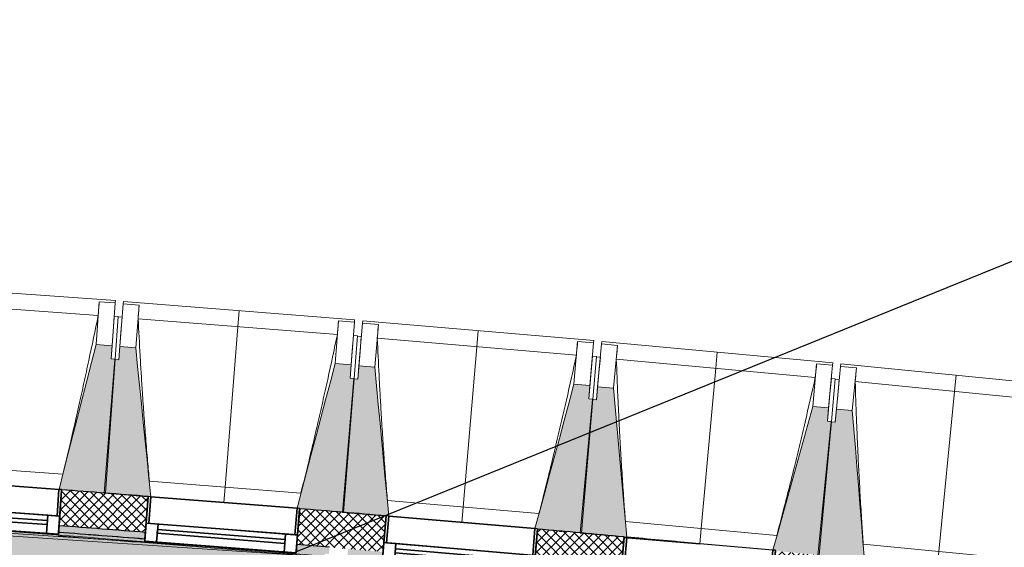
# Model space of a CAD drawing. Header units: centimetres. Extents: x -2631 to 3067, y -3659 to 381.
# Tile 93 of 149: x -1108 to -739, y -1471 to -1273. Entities that reach past the tile are written whole.
import ezdxf

# ---------------------------------------------------------------- set-up
doc = ezdxf.new("R2010")
doc.units = ezdxf.units.CM
for name, color, linetype, lineweight in [('0-1', 7, 'Continuous', 5), ('HACHURE_C-3', 7, 'Continuous', 18), ('MENUISERIES', 7, 'Continuous', 18), ('MENUISERIES-1', 7, 'Continuous', 25), ('MUR', 7, 'Continuous', 25), ('MUR_C', 7, 'Continuous', 25), ('OSSATURE', 7, 'Continuous', 18), ('OSSATURE_C', 7, 'Continuous', 18), ('SERRU', 7, 'Continuous', 18), ('SOL', 7, 'Continuous', 25), ('Z', 7, 'Continuous', 18)]:
    doc.layers.add(name, color=color, linetype=linetype, lineweight=lineweight)
doc.layers.add('A-ANNO-NPLT', color=7, linetype='Continuous', lineweight=25, plot=False)
for name, color, linetype, lineweight, true_color in [('A-GLAZ-GLAS', 7, 'Continuous', 25, 0x5c63b1), ('HACHURE_C-1', 7, 'Continuous', 25, 0xdadada), ('MENUISERIES-2', 7, 'Continuous', 25, 0x5c63b1), ('OSSATURE-1', 7, 'Continuous', 5, 0x787878), ('OSSATURE-2', 5, 'Continuous', 25, 0x0000ff), ('SERRU-traverse-1', 7, 'Continuous', 18, 0xff8000), ('SOL-1', 3, 'Continuous', 5, 0x00ff00), ('TITRARCHI-1', 1, 'Continuous', 30, 0xff0000)]:
    doc.layers.add(name, color=color, linetype=linetype, lineweight=lineweight, true_color=true_color)

# ---------------------------------------------------------------- blocks, each defined once
blk = doc.blocks.new('XXX_VIDE FENETRE - 550-V9-2021_015_1114_DCE_1_50_Sols')
at = {"layer": 'A-ANNO-NPLT'}
for p, q in [((-28.5, 0), (-28.5, -10)), ((-27.5, 0), (-28.5, 0)), ((-27.5, -10), (-27.5, 0)), ((28.5, 0), (27.5, 0)), ((27.5, 0), (27.5, -10)), ((28.5, -10), (28.5, 0)), ((-28.5, -10), (-27.5, -10)), ((-24, -10), (-28.5, -10)), ((-28.5, -10), (-28.5, -16.75)), ((-24, -16.75), (-24, -10)), ((24, -10), (24, -16.75)), ((28.5, -10), (24, -10)), ((27.5, -10), (28.5, -10)), ((28.5, -16.75), (28.5, -10)), ((-28.5, -16.75), (-24, -16.75)), ((24, -16.75), (28.5, -16.75))]:
    blk.add_line(p, q, dxfattribs=at)
at = {"layer": 'A-GLAZ-GLAS'}
for p, q in [((24, -12), (-24, -12)), ((-24, -12), (-24, -13.5)), ((-24, -13.5), (24, -13.5)), ((24, -13.5), (24, -12))]:
    blk.add_line(p, q, dxfattribs=at)
at = {"layer": 'MENUISERIES-1'}
for p, q in [((-27.51, 0), (27.51, 0)), ((-27.5, 0), (-27.5, -10)), ((27.5, 0), (-27.5, 0)), ((27.5, -10), (27.5, 0)), ((-28.5, -10), (-28.5, -0.07)), ((28.5, -0.07), (28.5, -10)), ((28.5, -10), (-28.5, -10)), ((-28.5, -16.75), (-28.5, -10)), ((-28.5, -10), (28.5, -10)), ((-27.5, -10), (27.5, -10)), ((-24, -10), (-24, -16.75)), ((24, -10), (-24, -10)), ((24, -16.75), (24, -10)), ((28.5, -10), (28.5, -16.75)), ((28.5, -16.75), (-28.5, -16.75)), ((-24, -16.75), (24, -16.75))]:
    blk.add_line(p, q, dxfattribs=at)
at = {"layer": 'MENUISERIES-2'}
for p, q in [((-24, -13.5), (-24, -12)), ((-24, -12), (24, -12)), ((24, -13.5), (-24, -13.5)), ((24, -12), (24, -13.5))]:
    blk.add_line(p, q, dxfattribs=at)
blk = doc.blocks.new('XXX_VIDE FENETRE - 550-V11-2021_015_1114_DCE_1_50_Sols')
at = {"layer": 'A-ANNO-NPLT'}
for p, q in [((-28.5, 0), (-28.5, -10)), ((-27.5, 0), (-28.5, 0)), ((-27.5, -10), (-27.5, 0)), ((28.5, 0), (27.5, 0)), ((27.5, 0), (27.5, -10)), ((28.5, -10), (28.5, 0)), ((-28.5, -10), (-27.5, -10)), ((-24, -10), (-28.5, -10)), ((-28.5, -10), (-28.5, -16.75)), ((-24, -16.75), (-24, -10)), ((24, -10), (24, -16.75)), ((28.5, -10), (24, -10)), ((27.5, -10), (28.5, -10)), ((28.5, -16.75), (28.5, -10)), ((-28.5, -16.75), (-24, -16.75)), ((24, -16.75), (28.5, -16.75))]:
    blk.add_line(p, q, dxfattribs=at)
at = {"layer": 'A-GLAZ-GLAS'}
for p, q in [((24, -12), (-24, -12)), ((-24, -12), (-24, -13.5)), ((-24, -13.5), (24, -13.5)), ((24, -13.5), (24, -12))]:
    blk.add_line(p, q, dxfattribs=at)
at = {"layer": 'MENUISERIES-1'}
for p, q in [((-27.51, 0), (27.51, 0)), ((-27.5, 0), (-27.5, -10)), ((27.5, 0), (-27.5, 0)), ((27.5, -10), (27.5, 0)), ((-28.5, -10), (-28.5, -0.07)), ((28.5, -0.07), (28.5, -10)), ((28.5, -10), (-28.5, -10)), ((-28.5, -16.75), (-28.5, -10)), ((-28.5, -10), (28.5, -10)), ((-27.5, -10), (27.5, -10)), ((-24, -10), (-24, -16.75)), ((24, -10), (-24, -10)), ((24, -16.75), (24, -10)), ((28.5, -10), (28.5, -16.75)), ((28.5, -16.75), (-28.5, -16.75)), ((-24, -16.75), (24, -16.75))]:
    blk.add_line(p, q, dxfattribs=at)
at = {"layer": 'MENUISERIES-2'}
for p, q in [((-24, -13.5), (-24, -12)), ((-24, -12), (24, -12)), ((24, -13.5), (-24, -13.5)), ((24, -12.06), (24, -13.5))]:
    blk.add_line(p, q, dxfattribs=at)
blk = doc.blocks.new('XXX_VIDE FENETRE - 550-V10-2021_015_1114_DCE_1_50_Sols')
at = {"layer": 'A-ANNO-NPLT'}
for p, q in [((-28.5, 0), (-28.5, -10)), ((-27.5, 0), (-28.5, 0)), ((-27.5, -10), (-27.5, 0)), ((28.5, 0), (27.5, 0)), ((27.5, 0), (27.5, -10)), ((28.5, -10), (28.5, 0)), ((-28.5, -10), (-27.5, -10)), ((-24, -10), (-28.5, -10)), ((-28.5, -10), (-28.5, -16.75)), ((-24, -16.75), (-24, -10)), ((24, -10), (24, -16.75)), ((28.5, -10), (24, -10)), ((27.5, -10), (28.5, -10)), ((28.5, -16.75), (28.5, -10)), ((-28.5, -16.75), (-24, -16.75)), ((24, -16.75), (28.5, -16.75))]:
    blk.add_line(p, q, dxfattribs=at)
at = {"layer": 'A-GLAZ-GLAS'}
for p, q in [((24, -12), (-24, -12)), ((-24, -12), (-24, -13.5)), ((-24, -13.5), (24, -13.5)), ((24, -13.5), (24, -12))]:
    blk.add_line(p, q, dxfattribs=at)
at = {"layer": 'MENUISERIES-1'}
for p, q in [((-28.5, 0), (0, 0)), ((-28.5, -10), (-28.5, 0)), ((-27.5, 0), (-27.5, -10)), ((27.5, 0), (-27.5, 0)), ((27.5, -10), (27.5, 0)), ((28.5, -0.25), (28.5, -10)), ((28.5, -10), (-28.5, -10)), ((-28.5, -16.75), (-28.5, -10)), ((-28.5, -10), (28.5, -10)), ((-27.5, -10), (27.5, -10)), ((-24, -10), (-24, -16.75)), ((24, -10), (-24, -10)), ((24, -16.75), (24, -10)), ((28.5, -10), (28.5, -16.75)), ((28.5, -16.75), (-28.5, -16.75)), ((-24, -16.75), (24, -16.75))]:
    blk.add_line(p, q, dxfattribs=at)
at = {"layer": 'MENUISERIES-2'}
for p, q in [((-24, -13.5), (-24, -12)), ((-24, -12), (24, -12)), ((24, -13.5), (-24, -13.5)), ((24, -12), (24, -13.5))]:
    blk.add_line(p, q, dxfattribs=at)
blk = doc.blocks.new('Garde-corps - Garde-corps-505703-2021_015_1114_DCE_1_50_Sols')
at = {"layer": 'SERRU-traverse-1'}
h = blk.add_hatch(color=256, dxfattribs=at)
h.paths.add_polyline_path([(-993.53, -1473.49), (-993.2, -1473.22), (-1004.18, -1472.32), (-1004.18, -1472.65), (-993.65, -1473.48)])
h.paths.add_polyline_path([(-1061.03, -1468.14), (-1061.06, -1467.76), (-1093.37, -1465.26), (-1093.37, -1465.6), (-1077.18, -1466.86), (-1061.06, -1468.14)])
h.paths.add_polyline_path([(-1150.24, -1461.46), (-1150.27, -1461.06), (-1182.49, -1458.81), (-1182.49, -1459.16), (-1150.27, -1461.45)])
h.paths.add_polyline_path([(-1239.39, -1455.33), (-1239.42, -1454.95), (-1271.87, -1452.88), (-1271.86, -1453.28), (-1239.42, -1455.33)])
h.paths.add_polyline_path([(-1328.78, -1449.74), (-1328.8, -1449.42), (-1345.25, -1448.47), (-1361.17, -1447.63), (-1361.17, -1447.95), (-1328.8, -1449.74)])
h.paths.add_polyline_path([(-1418.1, -1444.81), (-1418.13, -1444.48), (-1430.07, -1443.91), (-1429.84, -1444.16), (-1418.13, -1444.81)])
for points in [[(-994.31, -1474.14), (-993.53, -1473.49), (-1004.21, -1472.64), (-1004.23, -1472.96), (-1061.06, -1468.47), (-1061.06, -1468.14), (-1093.39, -1465.6), (-1093.41, -1465.89), (-1150.27, -1461.8), (-1150.27, -1461.45), (-1182.51, -1459.16), (-1182.52, -1459.24), (-1239.42, -1455.88), (-1239.42, -1455.33), (-1271.89, -1453.27), (-1271.9, -1453.52), (-1328.8, -1450.16), (-1328.8, -1449.74), (-1361.19, -1447.95), (-1361.2, -1448.2), (-1418.13, -1445.21), (-1418.13, -1444.81), (-1429.84, -1444.16), (-1429.19, -1444.91), (-1313.59, -1451.35), (-1204.84, -1458.28), (-1096.15, -1466.08), (-994.42, -1474.13)], [(-994.5, -1474.3), (-994.31, -1474.14), (-1109.73, -1465.05), (-1218.43, -1457.37), (-1327.41, -1450.53), (-1429.19, -1444.91), (-1429, -1445.09), (-1328.76, -1450.62), (-1313.59, -1451.52), (-1204.84, -1458.45), (-1123.32, -1464.24), (-1096.15, -1466.25), (-1004.81, -1473.48), (-994.52, -1474.3)], [(-994.68, -1474.45), (-994.5, -1474.3), (-1106.08, -1465.49), (-1183.75, -1459.93), (-1218.43, -1457.54), (-1328.76, -1450.62), (-1395.19, -1446.94), (-1429, -1445.13), (-1428.87, -1445.26), (-1320.32, -1451.32), (-1257.76, -1455.22), (-1215.08, -1457.97), (-1181.31, -1460.3), (-1102.52, -1465.95), (-1082.57, -1467.49), (-994.68, -1474.45)]]:
    blk.add_hatch(color=256, dxfattribs=at).paths.add_polyline_path(points)
for p, q in [((-1428.88, -1445.26), (-994.68, -1474.45)), ((-1400.36, -1446.14), (-1020.43, -1471.68)), ((-1093.37, -1465.25), (-1090.91, -1465.43)), ((-1090.91, -1465.43), (-1093.37, -1465.25))]:
    blk.add_line(p, q, dxfattribs=at)
for radius, start, end in [(13727.3, 85.24477, 87.064083), (13728.31, 85.524362, 85.642176), (13728.31, 85.524362, 85.642176), (13726.96, 85.246202, 85.659974)]:
    blk.add_arc((-2132.29, -15154.19), radius, start, end, dxfattribs=at)
blk = doc.blocks.new('B02_ARC_rvt-1-2021_015_1114_DCE_1_50_Sols')
at = {"layer": 'HACHURE_C-1'}
h = blk.add_hatch(color=256, dxfattribs=at)
h.paths.add_polyline_path([(-261.58, -1553.93), (-261.24, -1551.46), (-292.42, -1547.2), (-292.75, -1549.68), (-264.3, -1553.56)])
h.paths.add_polyline_path([(-349.25, -1542.16), (-348.92, -1539.68), (-381.13, -1535.5), (-381.44, -1537.98), (-349.34, -1542.15)])
h.paths.add_polyline_path([(-437.99, -1530.83), (-437.68, -1528.35), (-450.05, -1526.82), (-450.34, -1529.3), (-438.08, -1530.82)])
h.paths.add_polyline_path([(-457.29, -1528.44), (-457, -1525.96), (-469.83, -1524.39), (-470.11, -1526.87), (-457.91, -1528.37)])
h.paths.add_polyline_path([(-526.7, -1520.09), (-526.43, -1517.61), (-558.78, -1513.84), (-559.05, -1516.32), (-526.81, -1520.08)])
h.paths.add_polyline_path([(-615.69, -1509.91), (-615.41, -1507.42), (-647.7, -1503.87), (-647.96, -1506.36), (-615.77, -1509.9)])
h.paths.add_polyline_path([(-704.64, -1500.31), (-704.38, -1497.83), (-736.69, -1494.49), (-736.93, -1496.97), (-704.72, -1500.3)])
h.paths.add_polyline_path([(-793.65, -1491.3), (-793.4, -1488.81), (-825.64, -1485.69), (-825.85, -1488.18), (-793.72, -1491.29)])
h.paths.add_polyline_path([(-882.61, -1482.87), (-882.4, -1480.38), (-914.83, -1477.46), (-915.04, -1479.95), (-882.69, -1482.87)])
h.paths.add_polyline_path([(-971.83, -1475.01), (-971.62, -1472.52), (-984.73, -1471.42), (-984.98, -1473.9), (-971.89, -1475.01)])
h.paths.add_polyline_path([(-991.95, -1473.32), (-991.71, -1470.83), (-1003.99, -1469.81), (-1004.18, -1472.31), (-992.58, -1473.27)])
h.paths.add_polyline_path([(-1061, -1467.74), (-1060.8, -1465.25), (-1093.19, -1462.75), (-1093.33, -1465.25), (-1061.06, -1467.74)])
h.paths.add_polyline_path([(-1150.21, -1461.05), (-1150.03, -1458.56), (-1182.34, -1456.28), (-1182.49, -1458.77), (-1150.27, -1461.05)])
h.paths.add_polyline_path([(-1239.36, -1454.95), (-1239.22, -1452.45), (-1271.72, -1450.37), (-1271.86, -1452.87), (-1239.42, -1454.94)])
h.paths.add_polyline_path([(-1328.76, -1449.41), (-1328.61, -1446.92), (-1361.04, -1445.05), (-1361.17, -1447.55), (-1328.8, -1449.41)])
h.paths.add_polyline_path([(-1418.09, -1444.47), (-1417.96, -1441.97), (-1431.16, -1441.29), (-1431.37, -1443.78), (-1418.13, -1444.47)])
h.paths.add_polyline_path([(-1438.36, -1443.43), (-1438.16, -1440.93), (-1450.39, -1440.32), (-1450.51, -1442.82), (-1438.99, -1443.39)])
h.paths.add_polyline_path([(-1507.44, -1440.1), (-1507.33, -1437.61), (-1539.78, -1436.17), (-1539.88, -1438.67), (-1507.48, -1440.1)])
h.paths.add_polyline_path([(-1596.83, -1436.32), (-1596.73, -1433.83), (-1629.19, -1432.6), (-1629.27, -1435.1), (-1596.86, -1436.32)])
h.paths.add_polyline_path([(-1686.23, -1433.13), (-1686.15, -1430.63), (-1718.62, -1429.61), (-1718.68, -1432.11), (-1686.26, -1433.12)])
h.paths.add_polyline_path([(-1775.66, -1430.51), (-1775.59, -1428.01), (-1808.06, -1427.21), (-1808.11, -1429.71), (-1775.68, -1430.51)])
h.paths.add_polyline_path([(-1865.1, -1428.48), (-1865.05, -1425.98), (-1897.53, -1425.38), (-1897.56, -1427.88), (-1865.11, -1428.48)])
h.paths.add_polyline_path([(-2320.77, -1427.17), (-2312.4, -1427.06), (-2312.47, -1424.56), (-2320.8, -1424.67), (-2320.77, -1427.15)])
h.paths.add_polyline_path([(-1954.55, -1427.03), (-1954.56, -1424.53), (-1987, -1424.15), (-1986.97, -1426.65), (-1954.56, -1427.03)])
h.paths.add_polyline_path([(-2255.4, -1426.43), (-2222.94, -1426.18), (-2222.98, -1423.68), (-2255.43, -1423.93)])
h.paths.add_polyline_path([(-2044.01, -1426.16), (-2044.02, -1423.66), (-2076.47, -1423.49), (-2076.47, -1425.99), (-2044.02, -1426.16)])
h.paths.add_polyline_path([(-2165.94, -1425.92), (-2133.48, -1425.88), (-2133.48, -1423.38), (-2165.95, -1423.42)])
at = {"layer": 'HACHURE_C-3'}
h = blk.add_hatch(dxfattribs=at)
h.set_pattern_fill('FP_1', color=256, style=0, pattern_type=2)
h.set_pattern_definition([(45, (0, 0), (-1.767767, 1.767767), []), (135, (0, 0), (-1.767767, -1.767767), [])])
h.paths.add_polyline_path([(-261.24, -1551.46), (-259.46, -1538.12), (-290.66, -1533.82), (-292.42, -1547.2), (-264.3, -1551.04)])
h.paths.add_polyline_path([(-348.92, -1539.68), (-347.16, -1526.3), (-379.46, -1522.11), (-381.13, -1535.5), (-349.34, -1539.63)])
h.paths.add_polyline_path([(-437.68, -1528.35), (-436.01, -1514.95), (-468.33, -1510.97), (-469.83, -1524.39), (-438.08, -1528.3)])
h.paths.add_polyline_path([(-526.43, -1517.61), (-524.93, -1504.19), (-557.28, -1500.42), (-558.78, -1513.84), (-526.81, -1517.56)])
h.paths.add_polyline_path([(-615.41, -1507.42), (-613.92, -1494), (-646.29, -1490.44), (-647.7, -1503.87), (-615.77, -1507.38)])
h.paths.add_polyline_path([(-704.38, -1497.83), (-703.01, -1484.39), (-735.36, -1481.05), (-736.69, -1494.49), (-704.72, -1497.79)])
h.paths.add_polyline_path([(-793.4, -1488.81), (-792.11, -1475.37), (-824.5, -1472.24), (-825.64, -1485.69), (-793.72, -1488.78)])
h.paths.add_polyline_path([(-882.4, -1480.38), (-881.25, -1466.93), (-913.69, -1464.01), (-914.83, -1477.46), (-882.69, -1480.36)])
h.paths.add_polyline_path([(-971.62, -1472.52), (-970.49, -1459.07), (-1002.93, -1456.36), (-1003.99, -1469.81), (-971.89, -1472.5)])
h.paths.add_polyline_path([(-1060.8, -1465.25), (-1059.77, -1451.79), (-1092.22, -1449.29), (-1093.19, -1462.75), (-1061.06, -1465.23)])
h.paths.add_polyline_path([(-1150.03, -1458.56), (-1149.09, -1445.09), (-1181.55, -1442.8), (-1182.34, -1456.28), (-1150.27, -1458.54)])
h.paths.add_polyline_path([(-1239.22, -1452.45), (-1238.42, -1438.97), (-1270.92, -1436.89), (-1271.72, -1450.37), (-1239.42, -1452.44)])
h.paths.add_polyline_path([(-1328.61, -1446.92), (-1327.82, -1433.44), (-1360.33, -1431.57), (-1361.04, -1445.05), (-1328.8, -1446.91)])
h.paths.add_polyline_path([(-1417.96, -1441.97), (-1417.25, -1428.49), (-1449.77, -1426.83), (-1450.39, -1440.32), (-1418.13, -1441.96)])
h.paths.add_polyline_path([(-1507.33, -1437.61), (-1506.71, -1424.12), (-1539.25, -1422.68), (-1539.78, -1436.17), (-1507.48, -1437.6)])
h.paths.add_polyline_path([(-1596.73, -1433.83), (-1596.2, -1420.34), (-1628.74, -1419.1), (-1629.19, -1432.6), (-1596.86, -1433.82)])
h.paths.add_polyline_path([(-1686.15, -1430.63), (-1685.71, -1417.13), (-1718.26, -1416.11), (-1718.62, -1429.61), (-1686.26, -1430.62)])
h.paths.add_polyline_path([(-1775.59, -1428.01), (-1775.24, -1414.52), (-1807.8, -1413.71), (-1808.06, -1427.21), (-1775.68, -1428.01)])
h.paths.add_polyline_path([(-1865.05, -1425.98), (-1864.78, -1412.48), (-1897.34, -1411.89), (-1897.48, -1425.39), (-1865.11, -1425.98)])
h.paths.add_polyline_path([(-2334.3, -1424.86), (-2312.43, -1424.56), (-2312.6, -1411.06), (-2334.51, -1411.36), (-2334.3, -1424.77)])
h.paths.add_polyline_path([(-1954.52, -1424.53), (-1954.34, -1411.03), (-1986.9, -1410.65), (-1986.97, -1424.15), (-1954.56, -1424.53)])
h.paths.add_polyline_path([(-2255.43, -1423.93), (-2222.95, -1423.68), (-2223.04, -1410.18), (-2255.6, -1410.43), (-2255.43, -1423.79)])
h.paths.add_polyline_path([(-2043.99, -1423.66), (-2043.9, -1410.16), (-2076.47, -1409.99), (-2076.47, -1423.49), (-2044.02, -1423.66)])
h.paths.add_polyline_path([(-2165.95, -1423.42), (-2133.47, -1423.38), (-2133.47, -1409.88), (-2166.04, -1409.92), (-2165.95, -1423.39)])
at = {"layer": 'SOL-1'}
h = blk.add_hatch(color=256, dxfattribs=at)
h.paths.add_polyline_path([(-1052.63, -1958.07), (-1052.26, -1953.94), (-1048, -1954.29), (-1048.07, -1955.14), (-1041.06, -1955.72), (-1040.97, -1954.87), (-1042.31, -1954.69), (-1038.27, -1913.9), (-1042.79, -1913.43), (-1043.19, -1913.14), (-1043.3, -1912.9), (-1043.32, -1912.64), (-1043.25, -1912.39), (-1043.1, -1912.18), (-1042.57, -1911.97), (-1038.11, -1912.34), (-1036.54, -1896.48), (-1041.06, -1896.02), (-1041.46, -1895.73), (-1041.57, -1895.49), (-1041.59, -1895.23), (-1041.52, -1894.98), (-1041.37, -1894.77), (-1040.84, -1894.55), (-1036.39, -1894.93), (-1034.81, -1879.07), (-1039.33, -1878.61), (-1039.74, -1878.31), (-1039.84, -1878.07), (-1039.86, -1877.81), (-1039.79, -1877.56), (-1039.64, -1877.35), (-1039.11, -1877.14), (-1034.66, -1877.52), (-994.68, -1474.45), (-1071.8, -1468.34), (-1105.84, -1465.7), (-1132.8, -1463.75), (-1205.51, -1458.62), (-1241.21, -1456.27), (-1319.85, -1451.35), (-1333.99, -1450.51), (-1428.88, -1445.28), (-1468.17, -1918.94), (-1149.62, -1945.41), (-1149.62, -1945.86), (-1145.37, -1946.21), (-1145.71, -1950.35), (-1145.46, -1950.35), (-1145.13, -1946.38), (-1141.75, -1946.66), (-1141.67, -1945.77), (-1136.48, -1946.2), (-1136.55, -1947.09), (-1052.45, -1954.07), (-1052.78, -1958.06), (-1052.66, -1958.07)])
h.paths.add_polyline_path([(-1052.58, -1953.83), (-1053.08, -1953.63), (-1053.17, -1953.48), (-1053.37, -1952.82), (-1053.09, -1952.32), (-1053.07, -1952.28), (-1052.83, -1952.13), (-1052.28, -1952.14), (-1051.93, -1952.28), (-1051.79, -1952.53), (-1051.62, -1953.07), (-1052.12, -1953.79), (-1052.46, -1953.81), (-1052.58, -1953.83)])
h.paths.add_polyline_path([(-1051.93, -1952.35), (-1052, -1952.31), (-1051.93, -1952.35)])
h.paths.add_polyline_path([(-1137.84, -1946.03), (-1140.18, -1945.78), (-1139.69, -1939.86), (-1126.63, -1940.99), (-1126.71, -1941.4), (-1126.67, -1941.4), (-1126.81, -1943.16), (-1137.53, -1942.27), (-1137.84, -1946.03)])
h.paths.add_polyline_path([(-1137.39, -1940.51), (-1137.42, -1940.51), (-1137.4, -1940.51)])
h.paths.add_polyline_path([(-995.99, -1475.54), (-995.99, -1475.54), (-995.76, -1475.35)])
h.paths.add_polyline_path([(-995, -1474.72), (-995, -1474.72), (-994.68, -1474.45)])
at = {"layer": 'MUR'}
for p, q in [((-1093.37, -1465.25), (-1092.22, -1449.29)), ((-1059.75, -1451.86), (-1061, -1467.74)), ((-1004.18, -1472.31), (-1002.93, -1456.36)), ((-970.48, -1459.14), (-971.83, -1475.01)), ((-915.04, -1479.95), (-913.69, -1464.01)), ((-881.26, -1467), (-882.61, -1482.87))]:
    blk.add_line(p, q, dxfattribs=at)
blk.add_arc((-2132.29, -15154.19), 13744.31, 84.671198, 84.773454, dxfattribs=at)
at = {"layer": 'MUR_C'}
for p, q in [((-1092.22, -1449.29), (-1093.37, -1465.25)), ((-1061, -1467.74), (-1059.74, -1451.79)), ((-1002.93, -1456.36), (-1004.18, -1472.31)), ((-971.83, -1475.01), (-970.47, -1459.07)), ((-913.69, -1464.01), (-915.04, -1479.95)), ((-991.71, -1470.83), (-1003.99, -1469.81)), ((-882.61, -1482.87), (-881.25, -1466.93))]:
    blk.add_line(p, q, dxfattribs=at)
for radius, start, end in [(13744.31, 85.524338, 85.660104), (13744.31, 85.150956, 85.286722), (13728.31, 85.524362, 85.659852), (13730.81, 85.524359, 85.659891), (13744.31, 84.777576, 84.91334)]:
    blk.add_arc((-2132.29, -15154.19), radius, start, end, dxfattribs=at)
at = {"layer": 'SOL'}
for p, q in [((-905.49, -1464.74), (-904.49, -1464.83)), ((-904.49, -1464.83), (-905.49, -1464.74))]:
    blk.add_line(p, q, dxfattribs=at)
at = {"layer": 'MENUISERIES'}
for name, p, rotation in [('XXX_VIDE FENETRE - 550-V9-2021_015_1114_DCE_1_50_Sols', (-1120.63, -1447.14), 355.8761407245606), ('XXX_VIDE FENETRE - 550-V9-2021_015_1114_DCE_1_50_Sols', (-1031.33, -1454.02), 355.5030743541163), ('XXX_VIDE FENETRE - 550-V11-2021_015_1114_DCE_1_50_Sols', (-942.08, -1461.49), 355.1300079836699), ('XXX_VIDE FENETRE - 550-V10-2021_015_1114_DCE_1_50_Sols', (-852.87, -1469.53), 355.1300079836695)]:
    blk.add_blockref(name, p, dxfattribs=dict(at, rotation=rotation))
at = {"layer": 'SERRU'}
blk.add_blockref('Garde-corps - Garde-corps-505703-2021_015_1114_DCE_1_50_Sols', (0, 0), dxfattribs=at)
blk = doc.blocks.new('20_MUR PREFA_01 - Type 1-3119337-2021_015_1114_DCE_1_50_Sols')
at = {"layer": 'Z'}
for p, q in [((0, 72.21), (0, 66.14)), ((0, 66.14), (0, 5.85)), ((0, 0.07), (0, 5.85))]:
    blk.add_line(p, q, dxfattribs=at)
blk = doc.blocks.new('B02_DC_STR_rvt-1-2021_015_1114_DCE_1_50_Sols')
at = {"layer": 'OSSATURE-1'}
for points in [[(-1075.76, -1450.44), (-1072.14, -1400.35), (-1073.64, -1400.24), (-1073.28, -1395.26), (-1079.27, -1394.82), (-1093.19, -1449.12), (-1092.21, -1449.19), (-1092.21, -1449.26), (-1086.24, -1449.69)], [(-1058.76, -1451.87), (-1064.39, -1396.1), (-1070.37, -1395.63), (-1070.77, -1400.61), (-1072.26, -1400.49), (-1076.2, -1450.56), (-1059.75, -1451.86), (-1059.74, -1451.79), (-1059.46, -1451.81)], [(-986.48, -1457.62), (-982.54, -1407.55), (-984.03, -1407.43), (-983.64, -1402.45), (-989.62, -1401.98), (-1003.9, -1456.18), (-1002.92, -1456.26), (-1002.92, -1456.33), (-991.89, -1457.19)], [(-969.49, -1459.15), (-974.76, -1403.35), (-980.74, -1402.84), (-981.16, -1407.82), (-982.65, -1407.69), (-986.92, -1457.74), (-970.48, -1459.14), (-970.47, -1459.07)], [(-897.24, -1465.38), (-892.98, -1415.34), (-894.47, -1415.21), (-894.05, -1410.23), (-900.03, -1409.72), (-914.66, -1463.82), (-913.68, -1463.91), (-913.68, -1463.98), (-907.35, -1464.51)], [(-880.26, -1467.09), (-885.17, -1411.18), (-891.15, -1410.64), (-891.6, -1415.62), (-893.1, -1415.48), (-897.69, -1465.49), (-880.87, -1467.03)], [(-808.06, -1473.71), (-803.47, -1423.7), (-804.97, -1423.57), (-804.51, -1418.59), (-810.49, -1418.04), (-825.42, -1471.87), (-824.47, -1471.95), (-824.47, -1472.21), (-810.22, -1473.52)], [(-791.1, -1475.47), (-795.64, -1419.6), (-801.61, -1419.02), (-802.1, -1423.99), (-803.59, -1423.84), (-808.51, -1473.83), (-792.09, -1475.44), (-792.08, -1475.37), (-791.66, -1475.41)]]:
    blk.add_hatch(color=256, dxfattribs=at).paths.add_polyline_path(points)
at = {"layer": 'OSSATURE'}
for p, q in [((-1072.06, -1378.32), (-1158.83, -1372.06)), ((-1078.5, -1383.93), (-1153.26, -1378.54)), ((-1078.11, -1378.79), (-1079.27, -1394.82)), ((-1078.11, -1378.79), (-1072.12, -1379.22)), ((-1078.11, -1378.81), (-1078.11, -1378.79)), ((-1072.12, -1379.22), (-1073.28, -1395.26)), ((-1072.06, -1378.32), (-1072.13, -1379.24)), ((-1070.37, -1395.63), (-1069.11, -1379.6)), ((-1069.11, -1379.62), (-1069.04, -1378.7)), ((-1069.11, -1379.6), (-1063.13, -1380.07)), ((-982.31, -1385.52), (-1069.04, -1378.7)), ((-1064.39, -1396.1), (-1063.13, -1380.07)), ((-1063.13, -1380.07), (-1063.13, -1380.1)), ((-1072.48, -1384.21), (-1072.9, -1389.99)), ((-1070.99, -1384.31), (-1072.48, -1384.21)), ((-1070.99, -1384.31), (-1072.14, -1400.35)), ((-1069.5, -1384.58), (-1071, -1384.47)), ((-1069.96, -1390.37), (-1069.5, -1384.58)), ((-988.79, -1391.09), (-1063.51, -1385.21)), ((-988.36, -1385.95), (-989.62, -1401.98)), ((-988.37, -1385.98), (-988.36, -1385.95)), ((-988.36, -1385.95), (-982.38, -1386.42)), ((-982.38, -1386.42), (-983.64, -1402.45)), ((-982.31, -1385.52), (-982.38, -1386.45)), ((-980.74, -1402.84), (-979.37, -1386.82)), ((-979.37, -1386.85), (-979.29, -1385.92)), ((-979.37, -1386.82), (-973.39, -1387.33)), ((-892.61, -1393.3), (-979.29, -1385.92)), ((-974.76, -1403.35), (-973.39, -1387.33)), ((-973.39, -1387.33), (-973.39, -1387.36)), ((-1072.9, -1389.99), (-1073.64, -1400.24)), ((-1070.77, -1400.61), (-1069.96, -1390.37)), ((-982.77, -1391.41), (-983.23, -1397.19)), ((-981.28, -1391.52), (-982.77, -1391.41)), ((-981.28, -1391.52), (-982.54, -1407.55)), ((-979.8, -1391.8), (-981.29, -1391.67)), ((-980.29, -1397.58), (-979.8, -1391.8)), ((-899.12, -1398.83), (-973.81, -1392.47)), ((-898.66, -1393.7), (-900.03, -1409.72)), ((-898.67, -1393.72), (-898.66, -1393.7)), ((-898.66, -1393.7), (-892.68, -1394.21)), ((-892.68, -1394.21), (-894.05, -1410.23)), ((-892.61, -1393.3), (-892.69, -1394.23)), ((-891.15, -1410.64), (-889.68, -1394.63)), ((-889.68, -1394.65), (-889.6, -1393.72)), ((-889.68, -1394.63), (-883.7, -1395.17)), ((-802.96, -1401.67), (-889.6, -1393.72)), ((-885.17, -1411.18), (-883.7, -1395.17)), ((-883.7, -1395.17), (-883.7, -1395.2)), ((-983.23, -1397.19), (-984.03, -1407.43)), ((-981.16, -1407.82), (-980.29, -1397.58)), ((-893.11, -1399.19), (-893.6, -1404.97)), ((-891.61, -1399.32), (-893.11, -1399.19)), ((-891.61, -1399.32), (-892.98, -1415.34)), ((-890.13, -1399.6), (-891.63, -1399.47)), ((-890.67, -1405.38), (-890.13, -1399.6)), ((-809.51, -1407.16), (-884.15, -1400.31)), ((-809.02, -1402.03), (-810.49, -1418.04)), ((-809.02, -1402.03), (-803.04, -1402.58)), ((-809.02, -1402.05), (-809.02, -1402.03)), ((-803.04, -1402.58), (-804.51, -1418.59)), ((-802.96, -1401.67), (-803.04, -1402.6)), ((-801.61, -1419.02), (-800.04, -1403.01)), ((-800.04, -1403.04), (-799.95, -1402.11)), ((-800.04, -1403.01), (-794.07, -1403.6)), ((-713.37, -1410.63), (-799.95, -1402.11)), ((-893.6, -1404.97), (-894.47, -1415.21)), ((-891.6, -1415.62), (-890.67, -1405.38)), ((-795.64, -1419.6), (-794.07, -1403.6)), ((-794.07, -1403.6), (-794.07, -1403.63)), ((-803.5, -1407.55), (-804.03, -1413.33)), ((-802.01, -1407.69), (-803.5, -1407.55)), ((-802.01, -1407.69), (-803.47, -1423.7)), ((-800.53, -1407.99), (-802.02, -1407.84)), ((-801.09, -1413.77), (-800.53, -1407.99)), ((-719.95, -1416.07), (-794.55, -1408.74)), ((-804.03, -1413.33), (-804.97, -1423.57)), ((-802.1, -1423.99), (-801.09, -1413.77)), ((-1148.67, -1439.32), (-1091.77, -1443.42)), ((-1093.19, -1449.12), (-1148.08, -1445.16)), ((-1059.31, -1446.02), (-1002.44, -1450.5)), ((-1003.9, -1456.18), (-1058.76, -1451.87)), ((-970.01, -1453.31), (-913.16, -1458.15)), ((-914.66, -1463.82), (-969.49, -1459.15)), ((-880.75, -1461.17), (-823.94, -1466.38)), ((-852.87, -1469.53), (-880.27, -1467.02)), ((-791.54, -1469.62), (-734.76, -1475.2))]:
    blk.add_line(p, q, dxfattribs=at)
at = {"layer": 'OSSATURE', "flags": 128}
for points in [[(-1078.5, -1383.93), (-1078.43, -1382.91), (-1078.35, -1381.88), (-1078.27, -1380.86), (-1078.19, -1379.84), (-1078.11, -1378.81)], [(-1063.13, -1380.1), (-1063.21, -1381.12), (-1063.28, -1382.14), (-1063.36, -1383.17), (-1063.44, -1384.19), (-1063.51, -1385.21)], [(-988.79, -1391.09), (-988.71, -1390.07), (-988.62, -1389.04), (-988.54, -1388.02), (-988.45, -1387), (-988.37, -1385.98)], [(-973.39, -1387.36), (-973.47, -1388.38), (-973.56, -1389.4), (-973.64, -1390.42), (-973.72, -1391.45), (-973.81, -1392.47)], [(-899.12, -1398.83), (-899.03, -1397.81), (-898.94, -1396.79), (-898.85, -1395.77), (-898.76, -1394.74), (-898.67, -1393.72)], [(-883.7, -1395.2), (-883.79, -1396.22), (-883.88, -1397.24), (-883.97, -1398.27), (-884.06, -1399.29), (-884.15, -1400.31)], [(-809.51, -1407.16), (-809.41, -1406.14), (-809.32, -1405.12), (-809.22, -1404.1), (-809.12, -1403.07), (-809.02, -1402.05)], [(-794.07, -1403.63), (-794.16, -1404.65), (-794.26, -1405.67), (-794.35, -1406.69), (-794.45, -1407.71), (-794.55, -1408.74)]]:
    blk.add_lwpolyline(points, dxfattribs=at)
at = {"layer": 'OSSATURE'}
for points, knots in [([(-1091.78, -1443.43), (-1090.77, -1439.32), (-1089.25, -1432.98), (-1087.24, -1424.37), (-1085.58, -1417.09), (-1083.84, -1409.23), (-1081.41, -1397.99), (-1079.65, -1389.56), (-1078.5, -1383.93)], [0.0183438, 0.0183438, 0.0183438, 0.0183438, 0.2222222, 0.3333333, 0.4444444, 0.5833333, 0.7222222, 1, 1, 1, 1]), ([(-1063.51, -1385.21), (-1063.28, -1389.8), (-1062.91, -1396.69), (-1062.36, -1405.86), (-1061.88, -1413.32), (-1061.32, -1421.35), (-1060.67, -1429.95), (-1060, -1438.18), (-1059.53, -1443.54), (-1059.3, -1446.02)], [0, 0, 0, 0, 0.2222222, 0.3333333, 0.4444444, 0.5833333, 0.7222222, 0.8611111, 0.9816328, 0.9816328, 0.9816328, 0.9816328]), ([(-1002.45, -1450.5), (-1001.42, -1446.4), (-999.85, -1440.07), (-997.79, -1431.47), (-996.08, -1424.2), (-994.29, -1416.35), (-991.78, -1405.13), (-989.97, -1396.71), (-988.79, -1391.09)], [0.0183438, 0.0183438, 0.0183438, 0.0183438, 0.2222222, 0.3333333, 0.4444444, 0.5833333, 0.7222222, 1, 1, 1, 1]), ([(-973.81, -1392.47), (-973.61, -1397.06), (-973.28, -1403.95), (-972.79, -1413.12), (-972.36, -1420.59), (-971.85, -1428.62), (-971.26, -1437.23), (-970.64, -1445.46), (-970.2, -1450.82), (-969.99, -1453.31)], [0, 0, 0, 0, 0.2222222, 0.3333333, 0.4444444, 0.5833333, 0.7222222, 0.8611111, 0.9816328, 0.9816328, 0.9816328, 0.9816328]), ([(-913.17, -1458.15), (-912.11, -1454.06), (-910.5, -1447.74), (-908.39, -1439.16), (-906.64, -1431.9), (-904.79, -1424.06), (-902.21, -1412.86), (-900.34, -1404.45), (-899.12, -1398.83)], [0.0183438, 0.0183438, 0.0183438, 0.0183438, 0.2222222, 0.3333333, 0.4444444, 0.5833333, 0.7222222, 1, 1, 1, 1]), ([(-884.15, -1400.31), (-883.98, -1404.91), (-883.7, -1411.79), (-883.27, -1420.97), (-882.88, -1428.44), (-882.43, -1436.47), (-881.89, -1445.08), (-881.33, -1453.32), (-880.93, -1458.68), (-880.73, -1461.17)], [0, 0, 0, 0, 0.2222222, 0.3333333, 0.4444444, 0.5833333, 0.7222222, 0.8611111, 0.9816328, 0.9816328, 0.9816328, 0.9816328]), ([(-823.95, -1466.39), (-822.86, -1462.3), (-821.21, -1455.99), (-819.04, -1447.43), (-817.24, -1440.17), (-815.34, -1432.35), (-812.69, -1421.16), (-810.77, -1412.77), (-809.51, -1407.16)], [0.0183438, 0.0183438, 0.0183438, 0.0183438, 0.2222222, 0.3333333, 0.4444444, 0.5833333, 0.7222222, 1, 1, 1, 1]), ([(-794.55, -1408.74), (-794.41, -1413.33), (-794.17, -1420.22), (-793.8, -1429.4), (-793.46, -1436.87), (-793.06, -1444.91), (-792.58, -1453.52), (-792.07, -1461.76), (-791.71, -1467.13), (-791.53, -1469.62)], [0, 0, 0, 0, 0.2222222, 0.3333333, 0.4444444, 0.5833333, 0.7222222, 0.8611111, 0.9816328, 0.9816328, 0.9816328, 0.9816328])]:
    blk.add_open_spline(points, degree=3, knots=knots, dxfattribs=at)
at = {"layer": 'OSSATURE_C'}
for p, q in [((-1073.28, -1395.26), (-1079.27, -1394.82)), ((-1073.64, -1400.24), (-1073.28, -1395.26)), ((-1070.37, -1395.63), (-1070.77, -1400.61)), ((-1064.39, -1396.1), (-1070.37, -1395.63)), ((-1072.26, -1400.49), (-1076.2, -1450.56)), ((-1075.76, -1450.44), (-1072.14, -1400.35)), ((-1072.14, -1400.35), (-1073.64, -1400.24)), ((-1070.77, -1400.61), (-1072.26, -1400.49)), ((-983.64, -1402.45), (-989.62, -1401.98)), ((-984.03, -1407.43), (-983.64, -1402.45)), ((-980.74, -1402.84), (-981.16, -1407.82)), ((-974.76, -1403.35), (-980.74, -1402.84)), ((-982.65, -1407.69), (-986.92, -1457.74)), ((-986.48, -1457.62), (-982.54, -1407.55)), ((-982.54, -1407.55), (-984.03, -1407.43)), ((-981.16, -1407.82), (-982.65, -1407.69)), ((-894.05, -1410.23), (-900.03, -1409.72)), ((-894.47, -1415.21), (-894.05, -1410.23)), ((-891.15, -1410.64), (-891.6, -1415.62)), ((-885.17, -1411.18), (-891.15, -1410.64)), ((-893.1, -1415.48), (-897.69, -1465.49)), ((-897.24, -1465.38), (-892.98, -1415.34)), ((-892.98, -1415.34), (-894.47, -1415.21)), ((-891.6, -1415.62), (-893.1, -1415.48)), ((-804.51, -1418.59), (-810.49, -1418.04)), ((-804.97, -1423.57), (-804.51, -1418.59)), ((-801.61, -1419.02), (-802.1, -1423.99)), ((-795.64, -1419.6), (-801.61, -1419.02)), ((-803.59, -1423.84), (-808.51, -1473.83)), ((-808.06, -1473.71), (-803.47, -1423.7)), ((-803.47, -1423.7), (-804.97, -1423.57)), ((-802.1, -1423.99), (-803.59, -1423.84)), ((-1092.22, -1449.26), (-1075.76, -1450.44)), ((-1076.2, -1450.56), (-1059.75, -1451.86)), ((-1002.93, -1456.32), (-986.48, -1457.62)), ((-986.92, -1457.74), (-970.48, -1459.14)), ((-913.69, -1463.97), (-897.24, -1465.38)), ((-897.69, -1465.49), (-880.26, -1467.09))]:
    blk.add_line(p, q, dxfattribs=at)
at = {"layer": 'OSSATURE_C', "flags": 128}
for points in [[(-1079.27, -1394.82), (-1081.01, -1401.62), (-1082.75, -1408.41), (-1084.5, -1415.21), (-1086.24, -1422), (-1087.98, -1428.8), (-1089.72, -1435.59), (-1091.47, -1442.39), (-1093.19, -1449.12)], [(-1058.76, -1451.87), (-1059.46, -1444.95), (-1060.16, -1437.98), (-1060.87, -1431), (-1061.57, -1424.02), (-1062.28, -1417.04), (-1062.98, -1410.06), (-1063.69, -1403.08), (-1064.39, -1396.1)], [(-989.62, -1401.98), (-991.41, -1408.76), (-993.2, -1415.55), (-994.98, -1422.33), (-996.77, -1429.11), (-998.56, -1435.9), (-1000.35, -1442.68), (-1002.13, -1449.46), (-1003.9, -1456.18)], [(-969.49, -1459.15), (-970.14, -1452.24), (-970.8, -1445.25), (-971.46, -1438.27), (-972.12, -1431.29), (-972.78, -1424.3), (-973.44, -1417.32), (-974.1, -1410.33), (-974.76, -1403.35)], [(-900.03, -1409.72), (-901.86, -1416.49), (-903.69, -1423.26), (-905.52, -1430.03), (-907.35, -1436.8), (-909.19, -1443.58), (-911.02, -1450.35), (-912.85, -1457.12), (-914.66, -1463.82)], [(-880.26, -1467.09), (-880.87, -1460.1), (-881.49, -1453.11), (-882.1, -1446.12), (-882.72, -1439.14), (-883.33, -1432.15), (-883.94, -1425.16), (-884.56, -1418.17), (-885.17, -1411.18)], [(-810.49, -1418.04), (-812.36, -1424.8), (-814.24, -1431.56), (-816.11, -1438.32), (-817.99, -1445.08), (-819.86, -1451.84), (-821.74, -1458.6), (-823.61, -1465.36), (-825.42, -1471.87)], [(-791.1, -1475.47), (-791.66, -1468.55), (-792.23, -1461.55), (-792.8, -1454.56), (-793.37, -1447.57), (-793.93, -1440.58), (-794.5, -1433.59), (-795.07, -1426.59), (-795.64, -1419.6)]]:
    blk.add_lwpolyline(points, dxfattribs=at)
at = {"layer": 'OSSATURE-2'}
for p, rotation in [((-1031.34, -1454.09), 355.5030743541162), ((-942.08, -1461.56), 355.1300079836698), ((-852.88, -1469.6), 354.7569416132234), ((-763.72, -1478.23), 354.383875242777)]:
    blk.add_blockref('20_MUR PREFA_01 - Type 1-3119337-2021_015_1114_DCE_1_50_Sols', p, dxfattribs=dict(at, rotation=rotation))

msp = doc.modelspace()

# ---------------------------------------------------------------- linework, layer by layer
at = {"layer": 'TITRARCHI-1'}
msp.add_line((-1137.57, -1526.5), (-512.55, -1273.08), dxfattribs=at)

# ---------------------------------------------------------------- block references
at = {"layer": '0-1'}
for name in ['B02_DC_STR_rvt-1-2021_015_1114_DCE_1_50_Sols', 'B02_ARC_rvt-1-2021_015_1114_DCE_1_50_Sols']:
    msp.add_blockref(name, (0, 0), dxfattribs=at)

doc.saveas('drawing.dxf')
